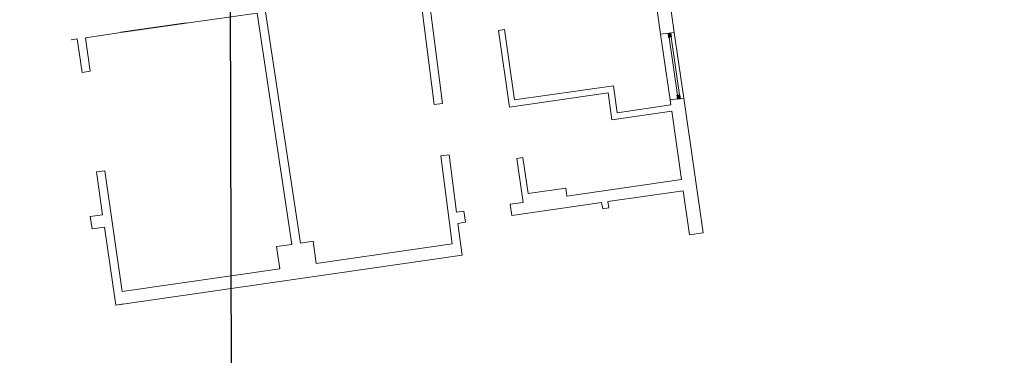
# Model space of a CAD drawing. Header units: millimetres. Extents: x -21704 to 5331, y -5040 to 4960.
# Tile 2 of 10: x -674 to 1285, y -1252 to -584. Entities that reach past the tile are written whole.
import ezdxf

# ---------------------------------------------------------------- set-up
doc = ezdxf.new("R2010")
doc.units = ezdxf.units.MM
doc.header["$LTSCALE"] = 0.2
doc.header["$MEASUREMENT"] = 0
for name, color, linetype in [('_podkład', 7, 'Continuous'), ('A-okno', 1, 'Continuous'), ('A-widok', 41, 'Continuous'), ('A-ściany', 140, 'Continuous')]:
    doc.layers.add(name, color=color, linetype=linetype)
picture_1 = doc.add_image_def('image1.jpg', size_in_pixel=(4962, 3506))

msp = doc.modelspace()

# ---------------------------------------------------------------- hatches: boundary and pattern name
at = {"layer": 'A-okno'}
h = msp.add_hatch(color=256, dxfattribs=at)
h.dxf.hatch_style = 2
h.paths.add_polyline_path([(616.862, -619.725), (615.726, -611.932), (621.619, -611.059)])
h = msp.add_hatch(color=256, dxfattribs=at)
h.dxf.hatch_style = 2
h.paths.add_polyline_path([(616.862, -619.725), (622.756, -618.852), (621.619, -611.059)])
h = msp.add_hatch(color=256, dxfattribs=at)
h.dxf.hatch_style = 2
h.paths.add_polyline_path([(634.479, -742.529), (633.334, -734.526), (639.236, -733.867)])
h = msp.add_hatch(color=256, dxfattribs=at)
h.dxf.hatch_style = 2
h.paths.add_polyline_path([(634.479, -742.529), (640.372, -741.66), (639.236, -733.867)])

# ---------------------------------------------------------------- linework, layer by layer
at = {"color": 1}
msp.add_circle((331.463, -39.603), 5000, dxfattribs=at)
at = {"layer": 'A-okno', "lineweight": 0}
for points in [[(622.756, -618.852), (616.862, -619.725), (615.726, -611.932), (621.619, -611.059)], [(639.236, -733.867), (633.334, -734.526), (634.479, -742.529), (640.372, -741.66)]]:
    msp.add_lwpolyline(points, close=True, dxfattribs=at)
for points in [[(634.383, -734.484), (617.724, -619.69)], [(638.374, -733.901), (621.715, -619.107)]]:
    msp.add_lwpolyline(points, dxfattribs=at)
at = {"layer": 'A-widok', "lineweight": 0}
for points in [[(619.948, -744.166), (600.97, -613.578)], [(647.111, -740.329), (628.133, -609.741)]]:
    msp.add_lwpolyline(points, dxfattribs=at)
at = {"layer": 'A-ściany', "lineweight": 0}
for points in [[(-45.864, -548.702), (121.154, -524.456), (120.916, -523.198), (150.438, -753.567), (166.854, -751.22), (136.772, -518.607)], [(615.093, -518.607), (628.133, -609.741), (600.97, -613.578), (587.422, -518.607)], [(-115.716, -1029.084), (-185.316, -568.877), (-175.805, -567.44)], [(-343.056, -591.481), (-201.732, -571.228), (-133.144, -1031.58)], [(-572.046, -624.551), (-559.809, -622.791), (-550.168, -689.563), (-533.939, -687.22), (-543.581, -620.448), (-473.26, -610.23)], [(-115.716, -1029.084), (-90.604, -1025.447), (-84.196, -1069.467), (186.058, -1030.516), (163.811, -855.569), (180.264, -853.217), (194.979, -967.241), (209.493, -965.18), (212.718, -987.718), (197.755, -989.797), (206.008, -1052.812), (-483.425, -1152.328), (-467.197, -1149.989), (-483.425, -1152.328), (-505.891, -997.303), (-530.552, -1000.83), (-534.086, -976.184), (-509.425, -972.661), (-521.711, -887.563), (-505.295, -885.213), (-470.731, -1125.343), (-157.094, -1080.002), (-163.277, -1035.969), (-133.144, -1031.58)]]:
    msp.add_lwpolyline(points, dxfattribs=at)
at = {"layer": 'A-ściany'}
msp.add_lwpolyline([(-343.056, -591.481), (-473.26, -610.23)], dxfattribs=at)
at = {"layer": 'A-ściany', "lineweight": 0}
msp.add_lwpolyline([(648.556, -750.23), (685.765, -1008.685), (658.385, -1012.741), (645.765, -924.903), (496.016, -946.551), (498.021, -959.183), (486.009, -960.934), (483.188, -948.545), (305.199, -974.286), (301.749, -951.757), (327.451, -947.978), (315.072, -860.554), (326.859, -858.812), (337.144, -930.429), (412.319, -919.593), (414.637, -935.391), (642.549, -902.575), (623.165, -766.495), (503.933, -783.748), (496.284, -730.243), (300.38, -758.394), (278.652, -605.883), (290.44, -604.141), (310.434, -744.223), (506.983, -716.259), (514.399, -769.563), (621.393, -754.067), (619.948, -744.166), (647.111, -740.329)], close=True, dxfattribs=at)

# ---------------------------------------------------------------- pictures from other files: only their frames are drawn
at = {"layer": '_podkład', "color": 1}
image = msp.add_image(picture_1, insert=(-249.283, -2329.876), size_in_units=(4201.16, 2968.413), rotation=0.189585, dxfattribs=at)
image.dxf.flags = 6

doc.saveas('drawing.dxf')
